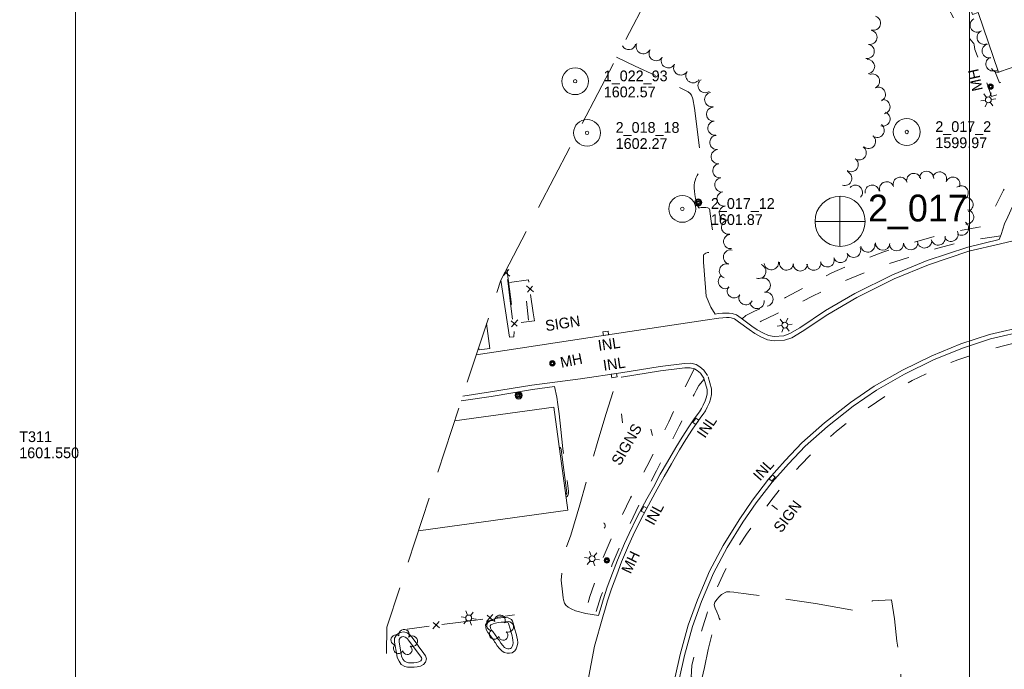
# Model space of a CAD drawing. Header units: feet. Extents: x 186943 to 189447, y 249149 to 251000.
# Tile 4 of 9: x 187469 to 188020, y 250064 to 250427. Entities that reach past the tile are written whole.
import ezdxf
from ezdxf.enums import TextEntityAlignment as Align

# ---------------------------------------------------------------- set-up
doc = ezdxf.new("R2010")
doc.units = ezdxf.units.FT
doc.header["$MEASUREMENT"] = 0
doc.linetypes.add('DGN Style 3', pattern=[52.919246, 37.799462, -15.119785])
doc.linetypes.add('DGN Style 5', pattern=[26.459623, 11.339838, -15.119785])
for name, color, linetype, lineweight in [('E_DRN_Grate', 151, 'Continuous', 0), ('E_DWY', 73, 'DGN Style 3', 0), ('E_LAND_Vegetation', 21, 'Continuous', 0), ('E_MAP_Control', 251, 'Continuous', 0), ('E_MAP_GridLines', 251, 'Continuous', 0), ('E_MAP_Limits', 21, 'DGN Style 3', 0), ('E_MAP_PassPoints', 40, 'Continuous', 0), ('E_MISCPROP', 40, 'Continuous', 0), ('E_MISCPROP_HvyLine', 54, 'Continuous', 13), ('E_MISCPROP_Railing', 40, 'Continuous', 0), ('E_PATH_Sidewalk', 73, 'DGN Style 5', 0), ('E_RDWY', 40, 'Continuous', 13)]:
    doc.layers.add(name, color=color, linetype=linetype, lineweight=lineweight)
doc.styles.add('Style-IGR_FONT_0', font='IGR_FONT_0.shx')

# ---------------------------------------------------------------- blocks, each defined once
blk = doc.blocks.new('PP')
at = {"layer": 'E_MAP_PassPoints', "color": 40, "linetype": 'Continuous', "lineweight": 0}
for radius in [7.5, 0.96]:
    blk.add_circle((0, 0), radius, dxfattribs=at)
blk = doc.blocks.new('PHOTOC')
at = {"layer": 'E_MAP_Limits', "color": 73, "linetype": 'Continuous', "lineweight": 0}
for p, q in [((0.12, 14.06), (0.06, -13.8)), ((-13.79, 0.03), (14.12, 0.01))]:
    blk.add_line(p, q, dxfattribs=at)
blk.add_circle((0.17, 0.03), 14, dxfattribs=at)
blk = doc.blocks.new('INLT')
at = {"layer": 'E_MISCPROP_Railing', "color": 40, "linetype": 'Continuous', "lineweight": 0, "flags": 128}
blk.add_lwpolyline([(3, -2), (3, 0), (0, 0), (0, -2), (3, -2)], dxfattribs=at)
blk = doc.blocks.new('INL_12')
at = {"layer": 'E_MISCPROP_Railing', "color": 40, "linetype": 'Continuous', "lineweight": 0, "style": 'Style-IGR_FONT_0'}
blk.add_text('INL', height=6, rotation=0, dxfattribs=at).set_placement((-5.74, -3.01))
blk = doc.blocks.new('INL_13')
at = {"layer": 'E_MISCPROP_Railing', "color": 40, "linetype": 'Continuous', "lineweight": 0, "style": 'Style-IGR_FONT_0'}
blk.add_text('INL', height=6, rotation=0.0001, dxfattribs=at).set_placement((-5.74, -3.01))
blk = doc.blocks.new('SIGN_3')
at = {"layer": 'E_MISCPROP', "color": 20, "linetype": 'Continuous', "lineweight": 0, "style": 'Style-IGR_FONT_0'}
blk.add_text('SIGN', height=6, rotation=0.0001, dxfattribs=at).set_placement((-9.61, -0.01), align=Align.MIDDLE_LEFT)
blk = doc.blocks.new('MHO_14')
at = {"layer": 'E_DRN_Grate', "color": 20, "linetype": 'Continuous', "lineweight": 0}
for centre, radius in [((0.06, 0.01), 1.5), ((0.07, 0.01), 1.22), ((0.06, 0), 0.968), ((0.03, -0.01), 0.605)]:
    blk.add_circle(centre, radius, dxfattribs=at)
blk = doc.blocks.new('MHT_13')
at = {"layer": 'E_DRN_Grate', "color": 20, "linetype": 'Continuous', "lineweight": 0, "style": 'Style-IGR_FONT_0'}
blk.add_text('MH', height=6, rotation=0.0001, dxfattribs=at).set_placement((-0.08, -3.13), align=Align.CENTER)
blk = doc.blocks.new('CULVRT')
at = {"layer": 'E_MISCPROP_Railing', "color": 40, "linetype": 'Continuous', "lineweight": 0}
blk.add_arc((10, 7.5), 12.5, 216.8802, 323.1198, dxfattribs=at)
blk = doc.blocks.new('INL_16')
at = {"layer": 'E_MISCPROP_Railing', "color": 40, "linetype": 'Continuous', "lineweight": 0, "style": 'Style-IGR_FONT_0'}
blk.add_text('INL', height=6, rotation=0.0001, dxfattribs=at).set_placement((-5.74, -3.01))
blk = doc.blocks.new('INL_17')
at = {"layer": 'E_MISCPROP_Railing', "color": 40, "linetype": 'Continuous', "lineweight": 0, "style": 'Style-IGR_FONT_0'}
blk.add_text('INL', height=6, rotation=0.0001, dxfattribs=at).set_placement((-5.74, -3.01))
blk = doc.blocks.new('INL_18')
at = {"layer": 'E_MISCPROP_Railing', "color": 40, "linetype": 'Continuous', "lineweight": 0, "style": 'Style-IGR_FONT_0'}
blk.add_text('INL', height=6, rotation=359.9999, dxfattribs=at).set_placement((-5.74, -3.01))
blk = doc.blocks.new('POLE_4')
at = {"layer": 'E_MISCPROP', "color": 20, "linetype": 'Continuous', "lineweight": 0}
for centre, radius in [((-0.01, 0.02), 2.02), ((-0.01, 0.03), 1.52), ((0, -0.01), 1.01), ((0, 0), 0.502)]:
    blk.add_circle(centre, radius, dxfattribs=at)
blk = doc.blocks.new('LTP_5')
at = {"layer": 'E_MISCPROP', "color": 20, "linetype": 'Continuous', "lineweight": 0}
for p, q in [((-1.64, 0.07), (-4.24, 0.14)), ((-0.8, 1.43), (-2, 3.73)), ((0.9, 1.42), (2.27, 3.65)), ((-0.88, -1.42), (-2.24, -3.61)), ((0.76, -1.47), (2, -3.65)), ((1.64, -0.02), (4.16, -0.09))]:
    blk.add_line(p, q, dxfattribs=at)
blk.add_circle((0, 0), 1.64, dxfattribs=at)
blk = doc.blocks.new('TREE_4')
at = {"layer": 'E_LAND_Vegetation', "color": 93, "linetype": 'Continuous', "lineweight": 0}
for centre, radius, start, end in [((-1.47, 4.28), 2.78, 1.3947, 209.1677), ((-4.47, 0.2), 2.78, 78.0717, 279.0827), ((3.57, 2.42), 2.97, 278.4238, 139.6577), ((-2.01, -4.2), 2.61, 140.7798, 358.7124), ((3.46, -3.43), 2.97, 196.0746, 79.0479)]:
    blk.add_arc(centre, radius, start, end, dxfattribs=at)
blk = doc.blocks.new('SIGN_4')
at = {"layer": 'E_MISCPROP', "color": 20, "linetype": 'Continuous', "lineweight": 0, "style": 'Style-IGR_FONT_0'}
blk.add_text('SIGN', height=6, rotation=359.9999, dxfattribs=at).set_placement((-9.61, -0.01), align=Align.MIDDLE_LEFT)
blk = doc.blocks.new('POLE_5')
at = {"layer": 'E_MISCPROP', "color": 20, "linetype": 'Continuous', "lineweight": 0}
for centre, radius in [((-0.01, 0.02), 2.02), ((-0.01, 0.03), 1.52), ((0, -0.01), 1.01), ((0, 0), 0.502)]:
    blk.add_circle(centre, radius, dxfattribs=at)
blk = doc.blocks.new('LTP_6')
at = {"layer": 'E_MISCPROP', "color": 20, "linetype": 'Continuous', "lineweight": 0}
for p, q in [((-1.63, 0.07), (-4.24, 0.14)), ((-0.8, 1.43), (-2, 3.73)), ((0.9, 1.42), (2.27, 3.65)), ((-0.88, -1.42), (-2.24, -3.61)), ((0.76, -1.47), (2, -3.65)), ((1.64, -0.02), (4.16, -0.09))]:
    blk.add_line(p, q, dxfattribs=at)
blk.add_circle((0, 0), 1.64, dxfattribs=at)
blk = doc.blocks.new('MHO_15')
at = {"layer": 'E_DRN_Grate', "color": 20, "linetype": 'Continuous', "lineweight": 0}
for centre, radius in [((0.06, 0.01), 1.5), ((0.07, 0.01), 1.22), ((0.06, 0), 0.968), ((0.03, -0.01), 0.605)]:
    blk.add_circle(centre, radius, dxfattribs=at)
blk = doc.blocks.new('MHT_14')
at = {"layer": 'E_DRN_Grate', "color": 20, "linetype": 'Continuous', "lineweight": 0, "style": 'Style-IGR_FONT_0'}
blk.add_text('MH', height=6, rotation=0.0001, dxfattribs=at).set_placement((-0.08, -3.13), align=Align.CENTER)
blk = doc.blocks.new('MHO_20')
at = {"layer": 'E_DRN_Grate', "color": 20, "linetype": 'Continuous', "lineweight": 0}
for centre, radius in [((0.06, 0.01), 1.5), ((0.07, 0.01), 1.22), ((0.06, 0), 0.968), ((0.03, -0.01), 0.605)]:
    blk.add_circle(centre, radius, dxfattribs=at)
blk = doc.blocks.new('MHT_19')
at = {"layer": 'E_DRN_Grate', "color": 20, "linetype": 'Continuous', "lineweight": 0, "style": 'Style-IGR_FONT_0'}
blk.add_text('MH', height=6, rotation=359.9999, dxfattribs=at).set_placement((-0.08, -3.13), align=Align.CENTER)

msp = doc.modelspace()

# ---------------------------------------------------------------- linework, layer by layer
at = {"layer": 'E_DWY', "color": 51, "linetype": 'DGN Style 3', "lineweight": 0, "flags": 128}
for points in [[(188016.75, 250304.42), (188017.76, 250307.16), (188019.58, 250313.08), (188021.44, 250317.01), (188024.1, 250322.88), (188027.9, 250328.94), (188031.09, 250333.58), (188035.63, 250338.61), (188039.04, 250342.25), (188043.29, 250345.89), (188047.98, 250349.52), (188053.34, 250353.7), (188059.07, 250357.66), (188064.58, 250361.86), (188069.98, 250365.94), (188074.79, 250369.81), (188079.52, 250373.76), (188085.45, 250378.07), (188086.01, 250378.8), (188086.05, 250379.83), (188086.04, 250381.71), (188085.97, 250383.49), (188085.85, 250385.18), (188085.69, 250386.9), (188085.53, 250388.74), (188085.36, 250390.35), (188085.24, 250391.74), (188085.09, 250393.33), (188085.03, 250394.6), (188084.97, 250395.65), (188084.94, 250396.53), (188084.93, 250397.88), (188084.89, 250398.75), (188084.92, 250399.76), (188085.25, 250400.99), (188086.9, 250401.62), (188088.91, 250402), (188092.43, 250402.83), (188095, 250403.33), (188096.57, 250403.73), (188098.68, 250404.28), (188100.27, 250404.71), (188101.26, 250404.93), (188101.93, 250405.12), (188102.55, 250405.28), (188102.86, 250405.38), (188102.88, 250405.74), (188100.23, 250419.99), (188153.51, 250431.28), (188201.99, 250440.18), (188221.28, 250444)], [(187857.85, 250262.65), (187855.31, 250266.63), (187852.75, 250272.64), (187851.66, 250287.01), (187851.23, 250291.61), (187851.25, 250294.22), (187851.27, 250295.35), (187851.56, 250296), (187852.51, 250296.77), (187853.56, 250297.07), (187854.61, 250297.22), (187855.77, 250297.47), (187856.77, 250297.72), (187857.5, 250298.26), (187857.77, 250299.2), (187857.68, 250300.91), (187857.45, 250302.26), (187855.98, 250311.83), (187854.83, 250320.11), (187854.76, 250320.74), (187854.44, 250321.66), (187853.67, 250322.06), (187852.56, 250322.24), (187850.89, 250322.24), (187849.89, 250322.21), (187849.26, 250322.14), (187848.74, 250322.13), (187848.05, 250322.9), (187847.3, 250325.2), (187846.82, 250327.29), (187846.46, 250329.53), (187846.25, 250331.44), (187846.12, 250333.14), (187846.11, 250333.79), (187846.12, 250334.76), (187846.32, 250336.13), (187846.55, 250337.29), (187846.97, 250338.66), (187847.71, 250340.12), (187848.5, 250341.37), (187849.21, 250342.45), (187849.87, 250343.77), (187850.4, 250345.74), (187850.28, 250347.96), (187849.8, 250350.41), (187849.41, 250352.34), (187846.3, 250377.81), (187845.33, 250382.95), (187844.62, 250385.11), (187843.87, 250385.94), (187842.66, 250386.8), (187833.75, 250391.63), (187813.12, 250401.28), (187802.67, 250406.19)], [(187737.95, 250281.69), (187742.77, 250249.79), (187745.26, 250249.91), (187745.37, 250257.52), (187741.26, 250288.05)], [(187731.72, 250243.52), (187729.99, 250257.5)], [(187725.52, 250243.89), (187725.8, 250242.62)], [(187792.63, 250094.17), (187785.46, 250095.34), (187779.68, 250096.88), (187777.29, 250097.92), (187775.58, 250098.87), (187774.34, 250099.96), (187773.58, 250101.12), (187772.9, 250103.02), (187772.74, 250104.18), (187772.34, 250107.44), (187771.74, 250114.07), (187772.03, 250119.26), (187772.36, 250123.14), (187772.43, 250124.73), (187772.61, 250126.46), (187772.88, 250127.83), (187773.36, 250129.11), (187773.99, 250130.75), (187777.15, 250139.11), (187782.11, 250156.09), (187786.65, 250172.24), (187791.75, 250190.34), (187796.73, 250206.54), (187801.08, 250220.6), (187805.28, 250227.39)], [(187767.97, 250222.14), (187769.2, 250216.34), (187769.76, 250212.12), (187770.54, 250206.86), (187771.52, 250198.24), (187772.64, 250187.39), (187775.86, 250163.8), (187775.83, 250162.58), (187775.44, 250161.23), (187775.02, 250160.77), (187774.39, 250160.38)], [(187837.98, 250059.53), (187844.15, 250059.73), (187844.44, 250059.79), (187844.92, 250059.73), (187850.33, 250058.81), (187851.82, 250065.15), (187853.85, 250075.17), (187856.36, 250085.21), (187859.78, 250084.38), (187861, 250084.28), (187862.04, 250084.56), (187862.42, 250085.5), (187862.12, 250086.92), (187861.52, 250089.13), (187860.73, 250091.27), (187860.12, 250092.8), (187859.65, 250094), (187858.74, 250096.29), (187857.89, 250098.4), (187857.52, 250099.48), (187857.22, 250100.49), (187857.71, 250101.64), (187858.9, 250103.33), (187859.85, 250104.59), (187861.3, 250106.01), (187864.17, 250107.52), (187865.97, 250107.51), (187868.25, 250107.25), (187870.69, 250106.95), (187873.75, 250106.55), (187877.73, 250105.99), (187882.68, 250105.33), (187885.78, 250104.99), (187893.99, 250103.96), (187913.85, 250101.05), (187933.7, 250097.46), (187939.89, 250096.32), (187941.54, 250096.2), (187942.58, 250096.21), (187943.47, 250096.43), (187944.08, 250096.99), (187944.36, 250097.53), (187944.8, 250098.79), (187945.13, 250100.05), (187945.38, 250101.22), (187945.6, 250102.39), (187956.38, 250103), (187958.17, 250092.47), (187959.51, 250079.93), (187961.67, 250060.91), (187961.84, 250055.25), (187964.14, 250037.6), (187964.87, 250032.94), (187965.49, 250026.42), (187967.43, 249999.18), (187967.6, 249998.47), (187967.91, 249997.23), (187968.24, 249996.26), (187968.47, 249995.75), (187968.75, 249995.3), (187971.45, 249992.75)], [(187734.11, 250080.13), (187731.52, 250083.68), (187730.65, 250084.72), (187729.78, 250086.37), (187729.36, 250089.02), (187730.57, 250091.06), (187732.73, 250091.89), (187734.39, 250092.48), (187736.14, 250092.79), (187737.84, 250092.97), (187739.04, 250093.08), (187740.74, 250093.09), (187742.06, 250092.95), (187743.8, 250092.01), (187744.4, 250091.02), (187744.6, 250090.62), (187745.49, 250087.47)], [(187736.13, 250081.6), (187733.49, 250085.23), (187732.73, 250086.12), (187732.18, 250087.17), (187731.97, 250088.52), (187732.28, 250089.04), (187733.59, 250089.54), (187735.03, 250090.05), (187736.5, 250090.31), (187738.08, 250090.48), (187739.17, 250090.58), (187740.61, 250090.59), (187741.3, 250090.51), (187742.01, 250090.14), (187742.21, 250089.81), (187742.26, 250089.71), (187743.08, 250086.79)], [(187679.69, 250072.23), (187678.47, 250079.35), (187678.5, 250081.64), (187679.76, 250083.58), (187681.58, 250084.75), (187683.58, 250085.04), (187685.47, 250084.51), (187687.05, 250083.53), (187687.92, 250082.52), (187688.2, 250082.13), (187691.71, 250077.4)], [(187745.47, 250087.53), (187746.75, 250083.42), (187746.94, 250082.1), (187747.18, 250080.78), (187747.36, 250078.94), (187747.14, 250077.31), (187746.56, 250075.67), (187745.69, 250074.48), (187744.26, 250073.42), (187742.85, 250073.17), (187741.5, 250073.21), (187739.87, 250073.57), (187738.42, 250074.42), (187737.1, 250075.85), (187735.91, 250077.31), (187734.97, 250078.98), (187734.46, 250079.59), (187734.03, 250080.24)], [(187743.08, 250086.79), (187744.3, 250082.86), (187744.47, 250081.69), (187744.71, 250080.43), (187744.84, 250078.99), (187744.7, 250077.9), (187744.32, 250076.85), (187743.89, 250076.26), (187743.25, 250075.78), (187742.67, 250075.68), (187741.81, 250075.7), (187740.8, 250075.92), (187740, 250076.39), (187738.99, 250077.49), (187737.98, 250078.72), (187737.03, 250080.4), (187736.47, 250081.08), (187736.13, 250081.6)], [(187682.16, 250072.65), (187680.97, 250079.55), (187680.99, 250080.89), (187681.56, 250081.76), (187682.48, 250082.35), (187683.41, 250082.49), (187684.45, 250082.2), (187685.41, 250081.6), (187685.95, 250080.98), (187686.18, 250080.66), (187689.71, 250075.91)], [(187691.72, 250077.39), (187694.91, 250073.08), (187695.77, 250071.78), (187696.29, 250070), (187695.88, 250068.26), (187694.69, 250066.91), (187692.94, 250066.01), (187691.19, 250065.53), (187689.37, 250065.4), (187687.53, 250065.3), (187685.81, 250065.41), (187684.21, 250065.82), (187682.27, 250066.79), (187680.99, 250068.68), (187679.98, 250070.8), (187679.71, 250072.16)], [(187689.71, 250075.91), (187692.86, 250071.64), (187693.48, 250070.72), (187693.71, 250069.93), (187693.59, 250069.45), (187693.12, 250068.92), (187692.02, 250068.35), (187690.77, 250068), (187689.21, 250067.89), (187687.54, 250067.8), (187686.21, 250067.89), (187685.09, 250068.17), (187683.98, 250068.74), (187683.17, 250069.93), (187682.37, 250071.6), (187682.16, 250072.65)]]:
    msp.add_lwpolyline(points, dxfattribs=at)
at = {"layer": 'E_LAND_Vegetation', "color": 93, "linetype": 'Continuous', "lineweight": 0}
for centre, radius, start, end in [((187946.35, 250425.25), 3.99, 254.2825, 74.2671), ((188004.27, 250424.14), 3.89, 116.1667, 296.1514), ((187944.34, 250417.34), 3.99, 259.0001, 78.9848), ((188008.19, 250417.31), 3.89, 112.753, 292.7377), ((187817.57, 250412.1), 3.99, 153.6782, 333.6629), ((187809.46, 250414.43), 3.99, 208.7631, 346.2), ((187824.81, 250408.24), 3.99, 147.448, 327.4327), ((187942.82, 250409.5), 3.99, 259.0001, 78.9848), ((188011.03, 250409.73), 3.89, 103.0863, 283.0709), ((187831.62, 250404.23), 3.99, 149.8461, 329.8308), ((187943.07, 250401.01), 3.99, 273.4949, 93.4796), ((188013.1, 250402.44), 3.89, 108.4025, 288.3872), ((187838.56, 250400.25), 3.99, 149.5956, 329.5803), ((187845.39, 250395.91), 3.99, 146.6584, 326.6431), ((188015.87, 250401.76), 3.89, 208.6232, 276.02), ((188015.87, 250401.76), 3.89, 278.2639, 299.1445), ((187852.15, 250390.39), 3.99, 124.4867, 304.4714), ((187945.79, 250392.86), 3.99, 292.0785, 112.0632), ((187855.91, 250382.53), 3.99, 100.0884, 280.0731), ((187949.1, 250385.48), 3.99, 294.8038, 114.7885), ((187951.61, 250378.55), 3.99, 279.6317, 99.6164), ((187856.93, 250374.4), 3.99, 93.9048, 273.8895), ((187951.67, 250371.75), 3.99, 252.4041, 72.3888), ((187857.74, 250366.59), 3.99, 97.5788, 277.5634), ((187948.43, 250365.37), 3.99, 232.7232, 52.7078), ((187858.76, 250358.59), 3.99, 95.612, 275.5967), ((187943.56, 250359.18), 3.99, 229.7113, 49.696), ((187859.54, 250350.64), 3.99, 95.612, 275.5967), ((187938.31, 250352.85), 3.99, 236.2761, 56.2608), ((187933.87, 250346.21), 3.99, 236.2761, 56.2608), ((187860.47, 250342.78), 3.99, 97.677, 277.6616), ((187930.3, 250338.54), 3.99, 251.0824, 71.0671), ((187976.08, 250338.61), 3.99, 358.0099, 177.9945), ((187983.29, 250338.16), 3.99, 338.3262, 158.3109), ((187861.57, 250334.89), 3.99, 98.1175, 278.1022), ((187953.73, 250332.7), 3.99, 18.191, 198.1757), ((187961.32, 250335.19), 3.99, 18.191, 198.1757), ((187968.89, 250337.33), 3.99, 14.8226, 194.8073), ((187990.72, 250335.21), 3.99, 338.3262, 158.3109), ((187936.19, 250330.76), 3.99, 317.0871, 137.0718), ((187945.62, 250330.8), 3.99, 8.8401, 188.8248), ((187995.43, 250330.46), 3.99, 307.9725, 127.9572), ((187862.8, 250327.04), 3.99, 99.4107, 279.3953), ((187998.12, 250323.88), 3.99, 286.7582, 106.7429), ((187864.09, 250319.14), 3.99, 98.927, 278.9117), ((187998.44, 250316.94), 3.99, 262.7996, 82.7843), ((187865.32, 250311.24), 3.99, 98.7314, 278.7161), ((187989.75, 250307.29), 3.99, 206.5992, 26.5838), ((187995.59, 250310.73), 3.99, 236.2015, 56.1862), ((187866.48, 250303.23), 3.99, 95.7084, 275.6931), ((187974.94, 250303.59), 3.99, 188.3439, 8.3286), ((187982.53, 250305.21), 3.99, 194.4097, 14.3944), ((187866.41, 250294.56), 3.99, 75.6782, 255.6628), ((187935.21, 250298.33), 3.99, 204.0456, 24.0303), ((187943.16, 250301.29), 3.99, 188.895, 8.8797), ((187951.5, 250302.32), 3.99, 176.998, 356.9827), ((187959.22, 250301.96), 3.99, 183.909, 3.8937), ((187967.19, 250302.5), 3.99, 183.909, 3.8937), ((187920.48, 250292.99), 3.99, 195.9021, 15.8868), ((187927.95, 250295.45), 3.99, 199.2011, 19.1857), ((187864.11, 250286.76), 3.99, 71.5175, 251.5022), ((187882.21, 250286.58), 3.99, 250.1471, 70.1318), ((187889.26, 250291.37), 3.99, 186.1065, 6.0911), ((187897.69, 250291.23), 3.99, 172.1449, 352.1296), ((187905.39, 250290.69), 3.99, 178.9776, 358.9622), ((187912.97, 250291.16), 3.99, 189.2235, 9.2081), ((187863.51, 250280.87), 3.99, 123.8162, 303.8008), ((187884.68, 250278.82), 3.99, 280.9599, 100.9446), ((187868.5, 250275.72), 3.99, 143.1378, 323.1224), ((187874.98, 250271.87), 3.99, 154.3746, 334.3593), ((187886.19, 250270.98), 3.99, 280.9599, 100.9446), ((187881.26, 250269.72), 3.99, 187.9787, 7.9634)]:
    msp.add_arc(centre, radius, start, end, dxfattribs=at)
at = {"layer": 'E_MAP_GridLines', "color": 161, "linetype": 'Continuous', "lineweight": 0}
for p, q in [((187500, 249500), (187500, 251000)), ((188000, 249500), (188000, 251000))]:
    msp.add_line(p, q, dxfattribs=at)
at = {"layer": 'E_MAP_Limits', "color": 73, "linetype": 'DGN Style 3', "lineweight": 0, "flags": 128}
msp.add_lwpolyline([(187874.1, 250543.58), (187737.89, 250281.58), (187674.22, 250087.7), (187673.56, 250053.3), (187709.55, 249881.11)], dxfattribs=at)
at = {"layer": 'E_MISCPROP', "color": 20, "linetype": 'Continuous', "lineweight": 0}
for p, q in [((187752.36, 250269.82), (187753.49, 250259.25)), ((187806, 250201.88), (187805.51, 250206.93)), ((187822.77, 250194.85), (187821.76, 250198.38)), ((187892.63, 250153.45), (187889.43, 250155.84))]:
    msp.add_line(p, q, dxfattribs=at)
at = {"layer": 'E_MISCPROP_HvyLine', "color": 241, "linetype": 'Continuous', "lineweight": 13, "flags": 128}
msp.add_lwpolyline([(188016.29, 250397.86), (188004.97, 250431.28), (188001.69, 250430.17), (187995.66, 250447.97), (187998.7, 250449), (187987.34, 250482.53), (188006.99, 250489.19), (188012.64, 250472.5), (188017.79, 250474.24), (188035.38, 250422.28), (188030.47, 250420.61), (188035.92, 250404.51)], close=True, dxfattribs=at)
msp.add_lwpolyline([(187712.07, 250202.95), (187767.49, 250210.58), (187775.39, 250153.11), (187691.93, 250141.63)], dxfattribs=at)
at = {"layer": 'E_MISCPROP_Railing', "color": 40, "linetype": 'Continuous', "lineweight": 0}
for p, q in [((187742.31, 250287.63), (187739.48, 250284.21)), ((187740.27, 250286.15), (187742.89, 250283.95)), ((187756.16, 250275.19), (187752.23, 250278.56)), ((187752.77, 250274.87), (187755.64, 250278.26)), ((187743.68, 250258.99), (187746.99, 250256.02)), ((187743.9, 250255.59), (187747.38, 250259.42)), ((187733.41, 250094.9), (187729.87, 250090.87)), ((187733.69, 250091.38), (187730.22, 250094.4)), ((187703.36, 250090.87), (187699.82, 250086.84)), ((187703.65, 250087.36), (187700.17, 250090.37))]:
    msp.add_line(p, q, dxfattribs=at)
at = {"layer": 'E_MISCPROP_Railing', "color": 40, "linetype": 'Continuous', "lineweight": 0, "flags": 128}
for points in [[(188019.5, 250332.45), (188019.07, 250331.86), (188014.52, 250322.9)], [(187741.62, 250281.94), (187741.95, 250279.86), (187743.16, 250270.15)], [(187753.53, 250280.56), (187753.35, 250281.82), (187742.83, 250280.37)], [(187756.04, 250263.37), (187754.53, 250273.72)], [(187743.16, 250270.15), (187744.45, 250259.77)], [(187749.34, 250258.06), (187756.69, 250258.92), (187756.04, 250263.37)], [(187745.65, 250094.63), (187734.91, 250093.19)], [(187715.6, 250090.6), (187704.86, 250089.17)], [(187727.81, 250092.24), (187715.6, 250090.6)], [(187697.77, 250088.22), (187685.56, 250086.58)]]:
    msp.add_lwpolyline(points, dxfattribs=at)
at = {"layer": 'E_MISCPROP_Railing', "color": 40, "linetype": 'Continuous', "lineweight": 13, "flags": 128}
msp.add_lwpolyline([(187770.57, 250188.18), (187770.64, 250188.18), (187771.05, 250188.07), (187771.42, 250187.61), (187771.66, 250187.01), (187774.92, 250162.82), (187774.8, 250162.58), (187774.21, 250161.76), (187774.21, 250161.75)], dxfattribs=at)
at = {"layer": 'E_PATH_Sidewalk', "color": 51, "linetype": 'DGN Style 5', "lineweight": 0, "flags": 128}
for points in [[(188039, 250465.15), (188034.16, 250457.86), (188033.68, 250457.84), (188032.46, 250457.57), (188031.35, 250457.21), (188030.36, 250456.84), (188022.93, 250478.45), (188016.29, 250475.67), (188011.48, 250488.87), (188007.17, 250502.65), (188002.5, 250501.16), (187987.31, 250496.15), (187976.5, 250492.12), (187981.58, 250475.83), (187986.55, 250461.01), (187986.82, 250459.94), (187986.84, 250459.11), (187986.73, 250457.39), (187986.48, 250454.91), (187986.19, 250452.59), (187985.95, 250450.48), (187985.81, 250448.11), (187985.95, 250446), (187986.1, 250444.23), (187986.3, 250441.5), (187987.05, 250437.72), (187988.28, 250433.43), (187991.48, 250427.47), (187995.61, 250421.54), (187999.3, 250417.63), (188002.17, 250414.28), (188002.43, 250413.82), (188002.63, 250413.08), (188003.12, 250410.58), (188008.91, 250394.66), (188012.36, 250384.26), (188017.68, 250385.79), (188022.71, 250387.27), (188023.03, 250387.39), (188028.09, 250389.01), (188032.76, 250390.56), (188036.83, 250391.88), (188038.81, 250392.83), (188042.8, 250394.49), (188035.22, 250419.34), (188042.22, 250421.4), (188034.49, 250444.18), (188037.96, 250445.67), (188038.43, 250445.66), (188039.17, 250445.34), (188057.58, 250439.54), (188078.31, 250432.89), (188099.08, 250425.79), (188100.23, 250419.99)], [(188034.87, 250404.16), (188036.95, 250398.32), (188022.65, 250393.5), (188016.89, 250391.84), (188014.23, 250398.47), (188015.84, 250399.19)], [(187872.99, 250260.01), (187875.05, 250261.89), (187879.8, 250264.34), (187897.13, 250271.9), (187914.11, 250280.95), (187923.09, 250285.71), (187934.93, 250290.87), (187940.36, 250293.04), (187951.64, 250297.28), (187959.02, 250299.8), (187987.13, 250307.94), (188004.1, 250311.1), (188013.35, 250312.58), (188019.73, 250313.4)], [(188017.5, 250306.46), (188003.86, 250304.29), (187992.56, 250302.23), (187982.29, 250299.54), (187965.41, 250294.1), (187948.03, 250288.63), (187930.62, 250281.37), (187912.17, 250272.61), (187891.81, 250262.66), (187883.61, 250258.72), (187878.95, 250255.55)], [(187844.34, 250059.77), (187844.84, 250066.29), (187846.77, 250074.75), (187848.76, 250080.55), (187850.99, 250087.89), (187853.32, 250095.47), (187855.79, 250102.59), (187860, 250112.25), (187863.1, 250118.87), (187869.37, 250130.39), (187875.34, 250139.71), (187884.79, 250152.97), (187890.16, 250160.04), (187897.66, 250169.68), (187905.45, 250178.29), (187915.14, 250188.22), (187925.75, 250197.28), (187935.24, 250204.83), (187956.01, 250218.82), (187968.06, 250225.63), (187980.29, 250231.51), (187993.47, 250237.18), (188007.09, 250241.67), (188019.75, 250245.09), (188029.18, 250247.47), (188039.01, 250249.71), (188049.16, 250251.09), (188067.54, 250252.63), (188083.47, 250253.38), (188105, 250253.77), (188126.01, 250254.15), (188149.02, 250255.13), (188168.15, 250255.7), (188184.56, 250255.88), (188201.8, 250256.47), (188217.55, 250256.92), (188227.59, 250256.74), (188233.46, 250256.86)], [(187846, 250232.17), (187843.22, 250226.27), (187838.95, 250217.9), (187831.88, 250202.49), (187819.62, 250177.48), (187810.53, 250159.93), (187802.1, 250142.74), (187794.63, 250125.14), (187788.79, 250108.04), (187787.77, 250104.85), (187787.14, 250102.73), (187786.78, 250101.47), (187785.34, 250095.37)], [(187851.58, 250226.36), (187848.76, 250222.83), (187847.44, 250220.41), (187846.07, 250217.84), (187844.93, 250215.42), (187843.77, 250212.75), (187842.4, 250209.81), (187841.01, 250206.99), (187839.66, 250204.24), (187838.52, 250201.76), (187837.69, 250199.97), (187832.63, 250190.19), (187825.01, 250175.05), (187815.68, 250157.07), (187807.67, 250140.47), (187800.25, 250122.69), (187793.93, 250104.85), (187790.56, 250094.51)]]:
    msp.add_lwpolyline(points, dxfattribs=at)
at = {"layer": 'E_RDWY', "color": 21, "linetype": 'Continuous', "lineweight": 13, "flags": 128}
for points in [[(188016.75, 250304.42), (187999.08, 250300.16), (187976.34, 250292.55), (187956.93, 250284.59), (187935.89, 250274.14), (187919.52, 250264.64), (187905.23, 250255.08), (187899.56, 250251.76), (187896.16, 250250.52), (187890.88, 250250.22), (187887.71, 250250.79), (187884.38, 250252.16), (187881.3, 250253.89), (187878.3, 250256.02)], [(188024.49, 250303.66), (188017.33, 250301.99)], [(188017.33, 250301.99), (187999.77, 250297.76), (187977.22, 250290.21), (187957.96, 250282.31), (187937.07, 250271.94), (187920.84, 250262.52), (187906.56, 250252.96), (187900.63, 250249.49), (187896.67, 250248.04), (187890.72, 250247.71), (187887.01, 250248.38), (187883.29, 250249.9), (187879.96, 250251.78), (187876.85, 250253.98)], [(187724.19, 250239.85), (187740.09, 250242.27), (187796.46, 250250.91), (187852.23, 250259.21), (187859.85, 250260.45), (187862.11, 250260.68), (187864.17, 250260.78), (187865.55, 250260.74), (187866.85, 250260.62), (187868.57, 250259.99), (187870.93, 250258.43), (187876.79, 250254.02)], [(187857.85, 250262.65), (187859.52, 250262.93), (187861.92, 250263.18), (187864.14, 250263.28), (187865.71, 250263.24), (187867.41, 250263.07), (187869.7, 250262.24), (187872.37, 250260.47), (187878.3, 250256.02)], [(187835.5, 250059.9), (187838.23, 250072.51), (187842.79, 250088.85), (187847.92, 250103.02), (187854.7, 250118.94), (187862.31, 250133.43), (187871.15, 250147.77), (187878.77, 250158.68), (187887.73, 250170.4), (187896.94, 250180.78), (187906.35, 250190.72), (187919, 250201.85), (187933.5, 250213.26), (187946.76, 250222.34), (187962.61, 250231.35), (187978.92, 250239.33), (187995.26, 250246.03), (188011.22, 250251.29), (188032.32, 250256.11)], [(187837.95, 250059.38), (187840.66, 250071.91), (187845.17, 250088.08), (187850.24, 250102.11), (187856.96, 250117.87), (187864.48, 250132.19), (187873.24, 250146.39), (187880.79, 250157.21), (187889.66, 250168.81), (187898.78, 250179.09), (187908.08, 250188.92), (187920.6, 250199.93), (187934.98, 250211.25), (187948.08, 250220.22), (187963.78, 250229.14), (187979.95, 250237.04), (187996.13, 250243.68), (188011.89, 250248.88), (188032.79, 250253.66)], [(187725.8, 250242.62), (187731.72, 250243.52)], [(187716.63, 250216.84), (187732.22, 250219.17), (187755.31, 250223.03), (187782.46, 250226.54), (187805.11, 250229.89), (187826.96, 250233.42), (187840.72, 250235.11), (187844.12, 250235.23), (187847.15, 250234.46), (187849.15, 250233.3), (187851.4, 250231.44), (187853.48, 250228.35)], [(187805.28, 250227.39), (187805.49, 250227.42), (187827.31, 250230.94), (187840.92, 250232.62), (187843.85, 250232.72), (187846.19, 250232.12), (187847.72, 250231.24), (187849.53, 250229.75), (187851.4, 250226.96)], [(187853.81, 250227.65), (187855.75, 250220.97), (187855.76, 250217.72), (187855.2, 250215.17), (187854.6, 250213.25), (187853.3, 250210.58), (187852.32, 250208.65), (187851.03, 250206.67), (187849.76, 250205), (187847.79, 250202.13), (187845.2, 250198.37), (187841.49, 250192.58), (187837.94, 250186.78), (187833.38, 250178.96), (187829.3, 250171.92), (187825.45, 250164.8), (187821.87, 250158.28), (187819.24, 250153.44), (187816.19, 250147.84), (187811.92, 250139.07), (187809.37, 250133.46), (187805.47, 250124.17), (187802.76, 250116.98), (187799.83, 250109.2), (187797.64, 250102.36), (187796.51, 250098.46), (187795.02, 250093.46), (187790.27, 250077.03), (187786.67, 250057.36)], [(187851.4, 250226.96), (187853.25, 250220.61), (187853.26, 250217.99), (187852.78, 250215.81), (187852.27, 250214.17), (187851.06, 250211.7), (187850.15, 250209.9), (187848.99, 250208.11), (187847.74, 250206.46), (187845.74, 250203.55), (187843.12, 250199.76), (187839.38, 250193.91), (187835.79, 250188.06), (187831.22, 250180.21), (187827.11, 250173.14), (187823.26, 250166), (187819.67, 250159.48), (187817.04, 250154.63), (187813.96, 250148.98), (187809.66, 250140.13), (187807.08, 250134.47), (187803.15, 250125.1), (187800.42, 250117.86), (187797.47, 250110.03), (187795.25, 250103.09), (187794.11, 250099.17), (187792.63, 250094.17)], [(187715.76, 250214.18), (187732.61, 250216.7), (187755.68, 250220.56), (187767.97, 250222.14)]]:
    msp.add_lwpolyline(points, dxfattribs=at)

# ---------------------------------------------------------------- block references
at = {"layer": 'E_DRN_Grate', "color": 20, "linetype": 'Continuous', "lineweight": 0}
for name, p, xscale, yscale, zscale, rotation in [('MHT_14', (188003.18, 250393.51), 1.000001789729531, 1.000001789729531, 1.000001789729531, 102.4245694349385), ('MHO_15', (188011.87, 250389.76), 1.000001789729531, 1.000001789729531, 1.000001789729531, 102.4245694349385), ('MHT_19', (187777.39, 250236.92), 0.9999979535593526, 0.9999979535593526, 0.9999979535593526, 11.31307196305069), ('MHO_20', (187766.7, 250235.14), 0.9999998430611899, 0.9999998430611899, 0.9999998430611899, 13.31296439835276), ('MHT_13', (187810.43, 250124.15), 1.000000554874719, 1.000000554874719, 1.000000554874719, 63.773696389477), ('MHO_14', (187797.2, 250124.95), 1.000000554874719, 1.000000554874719, 1.000000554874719, 63.773696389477)]:
    msp.add_blockref(name, p, dxfattribs=dict(at, xscale=xscale, yscale=yscale, zscale=zscale, rotation=rotation))
at = {"layer": 'E_LAND_Vegetation', "color": 93, "linetype": 'Continuous', "lineweight": 0, "xscale": 1.000000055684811, "yscale": 1.000000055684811, "zscale": 1.000000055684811, "rotation": 52.74654104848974}
for p in [(187737.18, 250087.23), (187683.51, 250079.19)]:
    msp.add_blockref('TREE_4', p, dxfattribs=at)
at = {"layer": 'E_MAP_Limits', "color": 73, "linetype": 'Continuous', "lineweight": 0}
msp.add_blockref('PHOTOC', (187927.49, 250314.48), dxfattribs=at)
at = {"layer": 'E_MAP_PassPoints', "color": 40, "linetype": 'Continuous', "lineweight": 0}
for p in [(187779.5, 250392.8), (187786.15, 250363.97), (187964.95, 250364.45), (187839.43, 250321.48)]:
    msp.add_blockref('PP', p, dxfattribs=at)
at = {"layer": 'E_MISCPROP', "color": 20, "linetype": 'Continuous', "lineweight": 0}
for name, p, xscale, yscale, zscale, rotation in [('LTP_6', (188010.58, 250382.39), 1.00000021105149, 1.00000021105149, 1.00000021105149, 8.71080588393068), ('POLE_5', (187848.33, 250325.01), 1.00000021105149, 1.00000021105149, 1.00000021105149, 8.71080588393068), ('SIGN_4', (187772.31, 250257.54), 1.00000021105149, 1.00000021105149, 1.00000021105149, 8.71080588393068), ('LTP_6', (187896.75, 250256.51), 1.00000021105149, 1.00000021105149, 1.00000021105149, 8.71080588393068), ('POLE_4', (187747.92, 250217.24), 1.000000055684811, 1.000000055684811, 1.000000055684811, 52.74654104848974), ('SIGN_3', (187898.15, 250149.5), 1.000000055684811, 1.000000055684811, 1.000000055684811, 52.74654104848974), ('LTP_5', (187788.97, 250125.99), 1.000000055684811, 1.000000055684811, 1.000000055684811, 52.74654104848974), ('LTP_5', (187719.93, 250092.86), 1.000000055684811, 1.000000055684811, 1.000000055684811, 52.74654104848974)]:
    msp.add_blockref(name, p, dxfattribs=dict(at, xscale=xscale, yscale=yscale, zscale=zscale, rotation=rotation))
at = {"layer": 'E_MISCPROP_Railing', "color": 40, "linetype": 'Continuous', "lineweight": 0}
for name, p, xscale, yscale, zscale, rotation in [('INL_18', (187797.97, 250245.88), 1.00000076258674, 1.00000076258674, 1.00000076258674, 8.495198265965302), ('INLT', (187798.23, 250251.17), 1.00000076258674, 1.00000076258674, 1.00000076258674, 188.4951982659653), ('INL_17', (187800.82, 250234.82), 1.000000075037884, 1.000000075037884, 1.000000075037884, 8.4150924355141), ('INLT', (187799.69, 250229.09), 1.000000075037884, 1.000000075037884, 1.000000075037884, 8.4150924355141), ('INLT', (187848.72, 250203.48), 1.0000028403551, 1.0000028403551, 1.0000028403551, 235.5443253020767), ('INL_12', (187852.81, 250199.36), 1.0000028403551, 1.0000028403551, 1.0000028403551, 55.54432530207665), ('INL_13', (187884.48, 250175.33), 0.9999993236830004, 0.9999993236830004, 0.9999993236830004, 48.40561198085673), ('INLT', (187887.93, 250170.63), 0.9999993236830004, 0.9999993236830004, 0.9999993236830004, 48.40561198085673), ('INLT', (187819.68, 250154.26), 0.9999999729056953, 0.9999999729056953, 0.9999999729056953, 241.429507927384), ('INL_16', (187823.51, 250150.67), 0.9999999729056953, 0.9999999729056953, 0.9999999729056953, 61.42950792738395), ('CULVRT', (187795.79, 250143.03), 0.1468596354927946, 0.1468596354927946, 0.1468596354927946, 96.3716898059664)]:
    msp.add_blockref(name, p, dxfattribs=dict(at, xscale=xscale, yscale=yscale, zscale=zscale, rotation=rotation))

# ---------------------------------------------------------------- texts
at = {"layer": 'E_MAP_Control', "color": 161, "linetype": 'Continuous', "lineweight": 0, "style": 'Style-IGR_FONT_0'}
for s, p in [('T311', (187468.56, 250191.16)), ('1601.550', (187468.56, 250182.16))]:
    msp.add_text(s, height=6, dxfattribs=at).set_placement(p)
at = {"layer": 'E_MAP_Limits', "color": 73, "linetype": 'Continuous', "lineweight": 0, "style": 'Style-IGR_FONT_0'}
msp.add_text('2_017', height=15, dxfattribs=at).set_placement((187943.32, 250314.44))
at = {"layer": 'E_MAP_PassPoints', "color": 40, "linetype": 'Continuous', "lineweight": 0, "style": 'Style-IGR_FONT_0'}
for s, p in [('1_022_93', (187795.5, 250392.8)), ('1602.57', (187795.5, 250383.8)), ('2_018_18', (187802.15, 250363.97)), ('2_017_2', (187980.95, 250364.45)), ('1602.27', (187802.15, 250354.97)), ('1599.97', (187980.95, 250355.45)), ('2_017_12', (187855.43, 250321.48)), ('1601.87', (187855.43, 250312.48))]:
    msp.add_text(s, height=6, dxfattribs=at).set_placement(p)
at = {"layer": 'E_MISCPROP', "color": 20, "linetype": 'Continuous', "lineweight": 0, "style": 'Style-IGR_FONT_0'}
msp.add_text('SIGNS', height=6, rotation=59.776, dxfattribs=at).set_placement((187802, 250179.08), align=Align.MIDDLE_LEFT)

doc.saveas('drawing.dxf')
